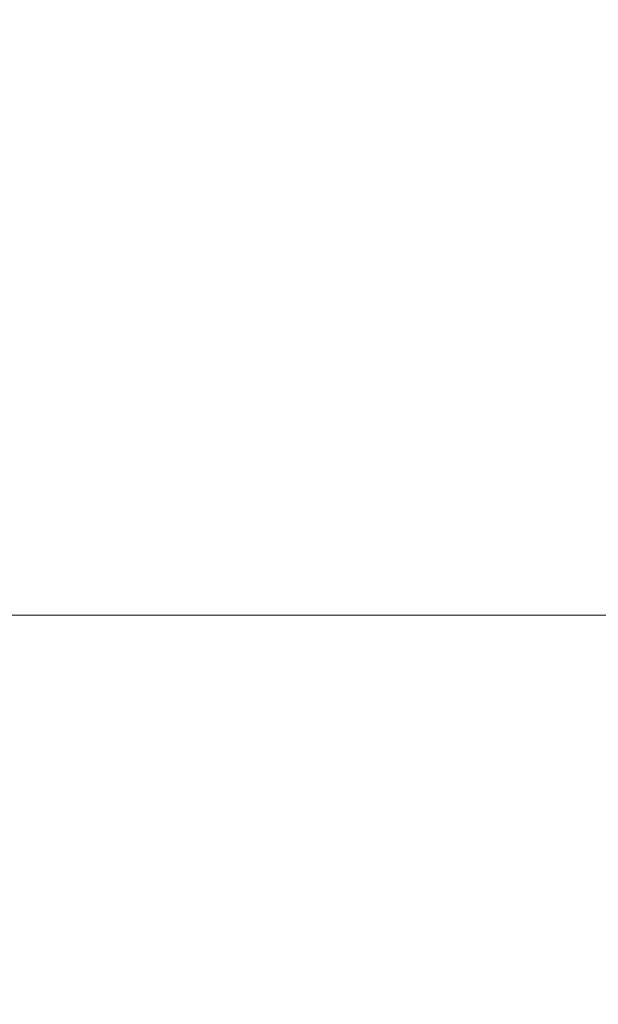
# Model space of a CAD drawing. Header units: centimetres. Extents: x -26.3 to 27.5, y 4.2 to 67.9.
# Tile 169 of 256: x -8.2531 to -8.2315, y 5.8857 to 5.9225. Entities that reach past the tile are written whole.
import ezdxf

# ---------------------------------------------------------------- set-up
doc = ezdxf.new("R2010")
doc.units = ezdxf.units.CM
doc.header["$LTSCALE"] = 2.54
doc.layers.add('Lucido design-1', color=7, linetype='Continuous')

# ---------------------------------------------------------------- blocks, each defined once
blk = doc.blocks.new('Gruppo-2-1')
at = {"color": 7, "linetype": 'Continuous', "lineweight": 9}
for points, invisible_edges in [([(-8.250046, 5.925764, -1147.903693), (-8.248966, 5.924148, -1147.903693), (-8.252048, 5.922184, -1147.90542), (-8.253039, 5.923668, -1147.90542)], 15), ([(-8.241812, 5.926034, -1147.899796), (-8.240728, 5.924059, -1147.899796), (-8.243842, 5.922438, -1147.901817), (-8.244852, 5.924279, -1147.901817)], 15), ([(-8.24555, 5.925449, -1111.801817), (-8.244516, 5.923687, -1111.801817), (-8.247646, 5.921938, -1111.803693), (-8.248603, 5.923569, -1111.803693)], 15), ([(-8.241451, 5.925399, -1111.799796), (-8.240423, 5.923463, -1111.799796), (-8.243557, 5.921882, -1111.801817), (-8.244516, 5.923687, -1111.801817)], 15), ([(-8.237686, 5.925642, -1147.897632), (-8.236624, 5.923487, -1147.897632), (-8.239732, 5.922038, -1147.899796), (-8.240728, 5.924059, -1147.899796)], 15), ([(-8.230304, 5.925631, -1111.792851), (-8.229276, 5.923222, -1111.792851), (-8.232334, 5.921993, -1111.795328), (-8.233307, 5.924273, -1111.795328)], 15), ([(-25.986537, 5.925376, -1111.017382), (-25.986537, 5.921853, -1111.016546), (27.113463, 5.921853, -1111.016546), (27.113463, 5.925376, -1111.017382)], 10), ([(-25.986537, 5.925376, -1147.117382), (-25.986537, 5.921853, -1147.116546), (27.113463, 5.921853, -1147.116546), (27.113463, 5.925376, -1147.117382)], 10), ([(-8.254094, 5.925107, -1147.90542), (-8.253039, 5.923668, -1147.90542), (-8.256084, 5.921536, -1147.906997), (-8.257043, 5.922844, -1147.906997)], 15), ([(-8.249629, 5.925158, -1111.803693), (-8.248603, 5.923569, -1111.803693), (-8.251715, 5.921653, -1111.80542), (-8.252656, 5.923112, -1111.80542)], 15), ([(-8.237361, 5.925006, -1111.797632), (-8.236353, 5.922897, -1111.797632), (-8.239477, 5.921484, -1111.799796), (-8.240423, 5.923463, -1111.799796)], 15), ([(-8.233595, 5.924899, -1147.895328), (-8.232568, 5.922567, -1147.895328), (-8.235656, 5.921288, -1147.897632), (-8.236624, 5.923487, -1147.897632)], 15), ([(-8.253659, 5.924529, -1111.80542), (-8.252656, 5.923112, -1111.80542), (-8.255736, 5.92103, -1111.806997), (-8.256647, 5.922318, -1111.806997)], 15), ([(-8.248966, 5.924148, -1147.903693), (-8.247957, 5.922486, -1147.903693), (-8.251122, 5.920659, -1147.90542), (-8.252048, 5.922184, -1147.90542)], 15), ([(-8.244852, 5.924279, -1147.901817), (-8.243842, 5.922438, -1147.901817), (-8.247023, 5.920782, -1147.903693), (-8.247957, 5.922486, -1147.903693)], 15), ([(-8.240728, 5.924059, -1147.899796), (-8.239732, 5.922038, -1147.899796), (-8.242913, 5.920554, -1147.901817), (-8.243842, 5.922438, -1147.901817)], 15), ([(-8.233307, 5.924273, -1111.795328), (-8.232334, 5.921993, -1111.795328), (-8.235435, 5.920747, -1111.797632), (-8.236353, 5.922897, -1111.797632)], 15), ([(-8.253039, 5.923668, -1147.90542), (-8.252048, 5.922184, -1147.90542), (-8.255183, 5.920187, -1147.906997), (-8.256084, 5.921536, -1147.906997)], 15), ([(-8.248603, 5.923569, -1111.803693), (-8.247646, 5.921938, -1111.803693), (-8.250837, 5.920156, -1111.80542), (-8.251715, 5.921653, -1111.80542)], 15), ([(-8.244516, 5.923687, -1111.801817), (-8.243557, 5.921882, -1111.801817), (-8.246759, 5.920268, -1111.803693), (-8.247646, 5.921938, -1111.803693)], 15), ([(-8.229523, 5.923828, -1147.892851), (-8.228547, 5.921319, -1147.892851), (-8.231645, 5.920191, -1147.895328), (-8.232568, 5.922567, -1147.895328)], 15), ([(-8.240423, 5.923463, -1111.799796), (-8.239477, 5.921484, -1111.799796), (-8.242676, 5.920038, -1111.801817), (-8.243557, 5.921882, -1111.801817)], 15), ([(-8.236624, 5.923487, -1147.897632), (-8.235656, 5.921288, -1147.897632), (-8.238824, 5.919976, -1147.899796), (-8.239732, 5.922038, -1147.899796)], 15), ([(-8.229276, 5.923222, -1111.792851), (-8.228351, 5.920771, -1111.792851), (-8.231459, 5.919673, -1111.795328), (-8.232334, 5.921993, -1111.795328)], 15), ([(-8.252656, 5.923112, -1111.80542), (-8.251715, 5.921653, -1111.80542), (-8.25488, 5.919704, -1111.806997), (-8.255736, 5.92103, -1111.806997)], 15), ([(-8.236353, 5.922897, -1111.797632), (-8.235435, 5.920747, -1111.797632), (-8.238617, 5.919468, -1111.799796), (-8.239477, 5.921484, -1111.799796)], 15), ([(-8.247957, 5.922486, -1147.903693), (-8.247023, 5.920782, -1147.903693), (-8.250264, 5.919095, -1147.90542), (-8.251122, 5.920659, -1147.90542)], 15), ([(-8.232568, 5.922567, -1147.895328), (-8.231645, 5.920191, -1147.895328), (-8.234785, 5.919048, -1147.897632), (-8.235656, 5.921288, -1147.897632)], 15), ([(-8.252048, 5.922184, -1147.90542), (-8.251122, 5.920659, -1147.90542), (-8.254341, 5.9188, -1147.906997), (-8.255183, 5.920187, -1147.906997)], 15), ([(-8.243842, 5.922438, -1147.901817), (-8.242913, 5.920554, -1147.901817), (-8.246163, 5.919039, -1147.903693), (-8.247023, 5.920782, -1147.903693)], 15), ([(27.113463, 5.921201, -1111.016391), (27.113463, 5.921853, -1111.016546), (-25.986537, 5.921853, -1111.016546), (-25.986537, 5.921201, -1111.016391)], 10), ([(27.113463, 5.921201, -1147.116391), (27.113463, 5.921853, -1147.116546), (-25.986537, 5.921853, -1147.116546), (-25.986537, 5.921201, -1147.116391)], 10), ([(-8.247646, 5.921938, -1111.803693), (-8.246759, 5.920268, -1111.803693), (-8.250022, 5.918623, -1111.80542), (-8.250837, 5.920156, -1111.80542)], 15), ([(-8.243557, 5.921882, -1111.801817), (-8.242676, 5.920038, -1111.801817), (-8.245944, 5.918562, -1111.803693), (-8.246759, 5.920268, -1111.803693)], 15), ([(-8.239732, 5.922038, -1147.899796), (-8.238824, 5.919976, -1147.899796), (-8.242067, 5.918632, -1147.901817), (-8.242913, 5.920554, -1147.901817)], 15), ([(-8.232334, 5.921993, -1111.795328), (-8.231459, 5.919673, -1111.795328), (-8.23461, 5.918559, -1111.797632), (-8.235435, 5.920747, -1111.797632)], 15), ([(-8.251715, 5.921653, -1111.80542), (-8.250837, 5.920156, -1111.80542), (-8.254082, 5.918343, -1111.806997), (-8.25488, 5.919704, -1111.806997)], 15), ([(-8.239477, 5.921484, -1111.799796), (-8.238617, 5.919468, -1111.799796), (-8.241874, 5.918159, -1111.801817), (-8.242676, 5.920038, -1111.801817)], 15), ([(-25.986537, 5.921201, -1111.016391), (-25.986537, 5.917575, -1111.015694), (27.113463, 5.917575, -1111.015694), (27.113463, 5.921201, -1111.016391)], 10), ([(-25.986537, 5.921201, -1147.116391), (-25.986537, 5.917575, -1147.115694), (27.113463, 5.917575, -1147.115694), (27.113463, 5.921201, -1147.116391)], 10), ([(-8.235656, 5.921288, -1147.897632), (-8.234785, 5.919048, -1147.897632), (-8.238007, 5.917875, -1147.899796), (-8.238824, 5.919976, -1147.899796)], 15), ([(-8.228547, 5.921319, -1147.892851), (-8.227682, 5.918769, -1147.892851), (-8.230826, 5.917778, -1147.895328), (-8.231645, 5.920191, -1147.895328)], 15), ([(-8.251122, 5.920659, -1147.90542), (-8.250264, 5.919095, -1147.90542), (-8.253561, 5.917378, -1147.906997), (-8.254341, 5.9188, -1147.906997)], 15), ([(-8.247023, 5.920782, -1147.903693), (-8.246163, 5.919039, -1147.903693), (-8.249475, 5.917494, -1147.90542), (-8.250264, 5.919095, -1147.90542)], 15), ([(-8.235435, 5.920747, -1111.797632), (-8.23461, 5.918559, -1111.797632), (-8.237843, 5.917417, -1111.799796), (-8.238617, 5.919468, -1111.799796)], 15), ([(-8.246759, 5.920268, -1111.803693), (-8.245944, 5.918562, -1111.803693), (-8.249274, 5.917056, -1111.80542), (-8.250022, 5.918623, -1111.80542)], 15), ([(-8.242913, 5.920554, -1147.901817), (-8.242067, 5.918632, -1147.901817), (-8.24538, 5.91726, -1147.903693), (-8.246163, 5.919039, -1147.903693)], 15), ([(-8.250837, 5.920156, -1111.80542), (-8.250022, 5.918623, -1111.80542), (-8.253341, 5.916949, -1111.806997), (-8.254082, 5.918343, -1111.806997)], 15), ([(-8.242676, 5.920038, -1111.801817), (-8.241874, 5.918159, -1111.801817), (-8.245201, 5.916822, -1111.803693), (-8.245944, 5.918562, -1111.803693)], 15), ([(-8.238824, 5.919976, -1147.899796), (-8.238007, 5.917875, -1147.899796), (-8.241306, 5.916675, -1147.901817), (-8.242067, 5.918632, -1147.901817)], 15), ([(-8.231645, 5.920191, -1147.895328), (-8.230826, 5.917778, -1147.895328), (-8.234013, 5.916773, -1147.897632), (-8.234785, 5.919048, -1147.897632)], 15), ([(-8.231459, 5.919673, -1111.795328), (-8.230682, 5.917317, -1111.795328), (-8.233878, 5.916339, -1111.797632), (-8.23461, 5.918559, -1111.797632)], 15), ([(-8.238617, 5.919468, -1111.799796), (-8.237843, 5.917417, -1111.799796), (-8.241153, 5.916247, -1111.801817), (-8.241874, 5.918159, -1111.801817)], 15), ([(-8.250264, 5.919095, -1147.90542), (-8.249475, 5.917494, -1147.90542), (-8.252844, 5.915924, -1147.906997), (-8.253561, 5.917378, -1147.906997)], 15), ([(-8.246163, 5.919039, -1147.903693), (-8.24538, 5.91726, -1147.903693), (-8.248756, 5.915861, -1147.90542), (-8.249475, 5.917494, -1147.90542)], 15), ([(-8.234785, 5.919048, -1147.897632), (-8.234013, 5.916773, -1147.897632), (-8.237283, 5.915742, -1147.899796), (-8.238007, 5.917875, -1147.899796)], 15), ([(-8.250022, 5.918623, -1111.80542), (-8.249274, 5.917056, -1111.80542), (-8.252661, 5.915525, -1111.806997), (-8.253341, 5.916949, -1111.806997)], 15), ([(-8.245944, 5.918562, -1111.803693), (-8.245201, 5.916822, -1111.803693), (-8.248592, 5.91546, -1111.80542), (-8.249274, 5.917056, -1111.80542)], 15), ([(-8.242067, 5.918632, -1147.901817), (-8.241306, 5.916675, -1147.901817), (-8.244676, 5.915448, -1147.903693), (-8.24538, 5.91726, -1147.903693)], 15), ([(-8.23461, 5.918559, -1111.797632), (-8.233878, 5.916339, -1111.797632), (-8.237157, 5.915335, -1111.799796), (-8.237843, 5.917417, -1111.799796)], 15), ([(-8.241874, 5.918159, -1111.801817), (-8.241153, 5.916247, -1111.801817), (-8.244534, 5.915053, -1111.803693), (-8.245201, 5.916822, -1111.803693)], 15), ([(-8.238007, 5.917875, -1147.899796), (-8.237283, 5.915742, -1147.899796), (-8.240631, 5.914686, -1147.901817), (-8.241306, 5.916675, -1147.901817)], 15), ([(-8.230826, 5.917778, -1147.895328), (-8.230112, 5.915331, -1147.895328), (-8.23334, 5.914466, -1147.897632), (-8.234013, 5.916773, -1147.897632)], 15), ([(27.113463, 5.91698, -1111.01558), (27.113463, 5.917575, -1111.015694), (-25.986537, 5.917575, -1111.015694), (-25.986537, 5.91698, -1111.01558)], 10), ([(27.113463, 5.91698, -1147.11558), (27.113463, 5.917575, -1147.115694), (-25.986537, 5.917575, -1147.115694), (-25.986537, 5.91698, -1147.11558)], 10), ([(-8.253561, 5.917378, -1147.906997), (-8.252844, 5.915924, -1147.906997), (-8.256264, 5.914329, -1147.90842), (-8.256908, 5.915636, -1147.90842)], 15), ([(-8.249475, 5.917494, -1147.90542), (-8.248756, 5.915861, -1147.90542), (-8.252191, 5.914439, -1147.906997), (-8.252844, 5.915924, -1147.906997)], 15), ([(-8.237843, 5.917417, -1111.799796), (-8.237157, 5.915335, -1111.799796), (-8.240513, 5.914307, -1111.801817), (-8.241153, 5.916247, -1111.801817)], 15), ([(-8.230682, 5.917317, -1111.795328), (-8.230007, 5.914931, -1111.795328), (-8.233241, 5.914089, -1111.797632), (-8.233878, 5.916339, -1111.797632)], 15), ([(-25.986537, 5.91698, -1111.01558), (-25.986537, 5.913263, -1111.01503), (27.113463, 5.913263, -1111.01503), (27.113463, 5.91698, -1111.01558)], 10), ([(-25.986537, 5.91698, -1147.11558), (-25.986537, 5.913263, -1147.11503), (27.113463, 5.913263, -1147.11503), (27.113463, 5.91698, -1147.11558)], 10), ([(-8.253341, 5.916949, -1111.806997), (-8.252661, 5.915525, -1111.806997), (-8.256099, 5.913971, -1111.80842), (-8.256711, 5.91525, -1111.80842)], 15), ([(-8.249274, 5.917056, -1111.80542), (-8.248592, 5.91546, -1111.80542), (-8.252042, 5.914074, -1111.806997), (-8.252661, 5.915525, -1111.806997)], 15), ([(-8.24538, 5.91726, -1147.903693), (-8.244676, 5.915448, -1147.903693), (-8.24811, 5.914199, -1147.90542), (-8.248756, 5.915861, -1147.90542)], 15), ([(-8.245201, 5.916822, -1111.803693), (-8.244534, 5.915053, -1111.803693), (-8.24798, 5.913835, -1111.80542), (-8.248592, 5.91546, -1111.80542)], 15), ([(-8.241306, 5.916675, -1147.901817), (-8.240631, 5.914686, -1147.901817), (-8.244051, 5.913608, -1147.903693), (-8.244676, 5.915448, -1147.903693)], 15), ([(-8.234013, 5.916773, -1147.897632), (-8.23334, 5.914466, -1147.897632), (-8.236653, 5.913579, -1147.899796), (-8.237283, 5.915742, -1147.899796)], 15), ([(-8.241153, 5.916247, -1111.801817), (-8.240513, 5.914307, -1111.801817), (-8.243942, 5.913257, -1111.803693), (-8.244534, 5.915053, -1111.803693)], 15), ([(-8.233878, 5.916339, -1111.797632), (-8.233241, 5.914089, -1111.797632), (-8.236559, 5.913225, -1111.799796), (-8.237157, 5.915335, -1111.799796)], 15), ([(-8.252844, 5.915924, -1147.906997), (-8.252191, 5.914439, -1147.906997), (-8.255677, 5.912995, -1147.90842), (-8.256264, 5.914329, -1147.90842)], 15), ([(-8.248756, 5.915861, -1147.90542), (-8.24811, 5.914199, -1147.90542), (-8.251603, 5.912927, -1147.906997), (-8.252191, 5.914439, -1147.906997)], 15), ([(-8.252661, 5.915525, -1111.806997), (-8.252042, 5.914074, -1111.806997), (-8.255543, 5.912667, -1111.80842), (-8.256099, 5.913971, -1111.80842)], 15), ([(-8.248592, 5.91546, -1111.80542), (-8.24798, 5.913835, -1111.80542), (-8.251484, 5.912597, -1111.806997), (-8.252042, 5.914074, -1111.806997)], 15), ([(-8.244676, 5.915448, -1147.903693), (-8.244051, 5.913608, -1147.903693), (-8.247536, 5.912509, -1147.90542), (-8.24811, 5.914199, -1147.90542)], 15), ([(-8.237283, 5.915742, -1147.899796), (-8.236653, 5.913579, -1147.899796), (-8.240044, 5.91267, -1147.901817), (-8.240631, 5.914686, -1147.901817)], 15), ([(-8.237157, 5.915335, -1111.799796), (-8.236559, 5.913225, -1111.799796), (-8.239957, 5.912341, -1111.801817), (-8.240513, 5.914307, -1111.801817)], 15), ([(-8.230112, 5.915331, -1147.895328), (-8.229507, 5.912855, -1147.895328), (-8.232769, 5.912132, -1147.897632), (-8.23334, 5.914466, -1147.897632)], 15), ([(-8.244534, 5.915053, -1111.803693), (-8.243942, 5.913257, -1111.803693), (-8.247436, 5.912187, -1111.80542), (-8.24798, 5.913835, -1111.80542)], 15), ([(-8.230007, 5.914931, -1111.795328), (-8.229433, 5.912519, -1111.795328), (-8.2327, 5.911815, -1111.797632), (-8.233241, 5.914089, -1111.797632)], 15), ([(-8.252191, 5.914439, -1147.906997), (-8.251603, 5.912927, -1147.906997), (-8.255149, 5.911637, -1147.90842), (-8.255677, 5.912995, -1147.90842)], 15), ([(-8.240631, 5.914686, -1147.901817), (-8.240044, 5.91267, -1147.901817), (-8.243507, 5.911742, -1147.903693), (-8.244051, 5.913608, -1147.903693)], 15), ([(-8.23334, 5.914466, -1147.897632), (-8.232769, 5.912132, -1147.897632), (-8.236117, 5.91139, -1147.899796), (-8.236653, 5.913579, -1147.899796)], 15), ([(-8.252042, 5.914074, -1111.806997), (-8.251484, 5.912597, -1111.806997), (-8.255042, 5.91134, -1111.80842), (-8.255543, 5.912667, -1111.80842)], 15), ([(-8.24811, 5.914199, -1147.90542), (-8.247536, 5.912509, -1147.90542), (-8.251081, 5.911391, -1147.906997), (-8.251603, 5.912927, -1147.906997)], 15), ([(-8.240513, 5.914307, -1111.801817), (-8.239957, 5.912341, -1111.801817), (-8.243426, 5.911437, -1111.803693), (-8.243942, 5.913257, -1111.803693)], 15), ([(-8.233241, 5.914089, -1111.797632), (-8.2327, 5.911815, -1111.797632), (-8.236052, 5.911092, -1111.799796), (-8.236559, 5.913225, -1111.799796)], 15), ([(-8.24798, 5.913835, -1111.80542), (-8.247436, 5.912187, -1111.80542), (-8.25099, 5.911098, -1111.806997), (-8.251484, 5.912597, -1111.806997)], 15), ([(-8.244051, 5.913608, -1147.903693), (-8.243507, 5.911742, -1147.903693), (-8.247037, 5.910796, -1147.90542), (-8.247536, 5.912509, -1147.90542)], 15), ([(27.113463, 5.912721, -1111.014949), (27.113463, 5.913263, -1111.01503), (-25.986537, 5.913263, -1111.01503), (-25.986537, 5.912721, -1111.014949)], 10), ([(27.113463, 5.912721, -1147.114949), (27.113463, 5.913263, -1147.11503), (-25.986537, 5.913263, -1147.11503), (-25.986537, 5.912721, -1147.114949)], 10), ([(-8.243942, 5.913257, -1111.803693), (-8.243426, 5.911437, -1111.803693), (-8.246963, 5.910516, -1111.80542), (-8.247436, 5.912187, -1111.80542)], 15), ([(-8.236653, 5.913579, -1147.899796), (-8.236117, 5.91139, -1147.899796), (-8.239544, 5.91063, -1147.901817), (-8.240044, 5.91267, -1147.901817)], 15), ([(-8.251603, 5.912927, -1147.906997), (-8.251081, 5.911391, -1147.906997), (-8.25468, 5.910257, -1147.90842), (-8.255149, 5.911637, -1147.90842)], 15), ([(-8.236559, 5.913225, -1111.799796), (-8.236052, 5.911092, -1111.799796), (-8.239484, 5.910353, -1111.801817), (-8.239957, 5.912341, -1111.801817)], 15), ([(-25.986537, 5.912721, -1111.014949), (-25.986537, 5.908927, -1111.014554), (27.113463, 5.908927, -1111.014554), (27.113463, 5.912721, -1111.014949)], 10), ([(-25.986537, 5.912721, -1147.114949), (-25.986537, 5.908927, -1147.114554), (27.113463, 5.908927, -1147.114554), (27.113463, 5.912721, -1147.114949)], 10), ([(-8.251484, 5.912597, -1111.806997), (-8.25099, 5.911098, -1111.806997), (-8.254598, 5.909993, -1111.80842), (-8.255042, 5.91134, -1111.80842)], 15), ([(-8.247536, 5.912509, -1147.90542), (-8.247037, 5.910796, -1147.90542), (-8.250627, 5.909834, -1147.906997), (-8.251081, 5.911391, -1147.906997)], 15), ([(-8.240044, 5.91267, -1147.901817), (-8.239544, 5.91063, -1147.901817), (-8.243045, 5.909854, -1147.903693), (-8.243507, 5.911742, -1147.903693)], 15), ([(-8.229507, 5.912855, -1147.895328), (-8.229009, 5.910356, -1147.895328), (-8.2323, 5.909775, -1147.897632), (-8.232769, 5.912132, -1147.897632)], 15), ([(-8.229433, 5.912519, -1111.795328), (-8.228962, 5.910084, -1111.795328), (-8.232256, 5.90952, -1111.797632), (-8.2327, 5.911815, -1111.797632)], 15), ([(-8.247436, 5.912187, -1111.80542), (-8.246963, 5.910516, -1111.80542), (-8.25056, 5.90958, -1111.806997), (-8.25099, 5.911098, -1111.806997)], 15), ([(-8.239957, 5.912341, -1111.801817), (-8.239484, 5.910353, -1111.801817), (-8.242989, 5.909597, -1111.803693), (-8.243426, 5.911437, -1111.803693)], 15), ([(-8.232769, 5.912132, -1147.897632), (-8.2323, 5.909775, -1147.897632), (-8.235677, 5.90918, -1147.899796), (-8.236117, 5.91139, -1147.899796)], 15), ([(-8.2327, 5.911815, -1111.797632), (-8.232256, 5.90952, -1111.797632), (-8.235636, 5.90894, -1111.799796), (-8.236052, 5.911092, -1111.799796)], 15), ([(-8.243507, 5.911742, -1147.903693), (-8.243045, 5.909854, -1147.903693), (-8.246613, 5.909063, -1147.90542), (-8.247037, 5.910796, -1147.90542)], 15), ([(-8.243426, 5.911437, -1111.803693), (-8.242989, 5.909597, -1111.803693), (-8.246561, 5.908827, -1111.80542), (-8.246963, 5.910516, -1111.80542)], 15), ([(-8.251081, 5.911391, -1147.906997), (-8.250627, 5.909834, -1147.906997), (-8.254272, 5.908857, -1147.90842), (-8.25468, 5.910257, -1147.90842)], 15), ([(-8.25099, 5.911098, -1111.806997), (-8.25056, 5.90958, -1111.806997), (-8.254212, 5.908629, -1111.80842), (-8.254598, 5.909993, -1111.80842)], 15), ([(-8.236117, 5.91139, -1147.899796), (-8.235677, 5.90918, -1147.899796), (-8.239135, 5.90857, -1147.901817), (-8.239544, 5.91063, -1147.901817)], 15), ([(-8.236052, 5.911092, -1111.799796), (-8.235636, 5.90894, -1111.799796), (-8.239096, 5.908347, -1111.801817), (-8.239484, 5.910353, -1111.801817)], 15), ([(-8.247037, 5.910796, -1147.90542), (-8.246613, 5.909063, -1147.90542), (-8.250242, 5.908259, -1147.906997), (-8.250627, 5.909834, -1147.906997)], 15), ([(-8.246963, 5.910516, -1111.80542), (-8.246561, 5.908827, -1111.80542), (-8.250195, 5.908044, -1111.806997), (-8.25056, 5.90958, -1111.806997)], 15), ([(-8.239544, 5.91063, -1147.901817), (-8.239135, 5.90857, -1147.901817), (-8.242666, 5.907948, -1147.903693), (-8.243045, 5.909854, -1147.903693)], 15), ([(-8.239484, 5.910353, -1111.801817), (-8.239096, 5.908347, -1111.801817), (-8.24263, 5.907741, -1111.803693), (-8.242989, 5.909597, -1111.803693)], 15), ([(-8.229009, 5.910356, -1147.895328), (-8.228622, 5.907837, -1147.895328), (-8.231935, 5.907401, -1147.897632), (-8.2323, 5.909775, -1147.897632)], 15), ([(-8.228962, 5.910084, -1111.795328), (-8.228595, 5.907632, -1111.795328), (-8.23191, 5.907207, -1111.797632), (-8.232256, 5.90952, -1111.797632)], 15), ([(-8.250627, 5.909834, -1147.906997), (-8.250242, 5.908259, -1147.906997), (-8.253926, 5.907442, -1147.90842), (-8.254272, 5.908857, -1147.90842)], 15), ([(-8.25056, 5.90958, -1111.806997), (-8.250195, 5.908044, -1111.806997), (-8.253884, 5.907249, -1111.80842), (-8.254212, 5.908629, -1111.80842)], 15), ([(-8.243045, 5.909854, -1147.903693), (-8.242666, 5.907948, -1147.903693), (-8.246265, 5.907313, -1147.90542), (-8.246613, 5.909063, -1147.90542)], 15), ([(-8.242989, 5.909597, -1111.803693), (-8.24263, 5.907741, -1111.803693), (-8.246232, 5.907123, -1111.80542), (-8.246561, 5.908827, -1111.80542)], 15), ([(-8.2323, 5.909775, -1147.897632), (-8.231935, 5.907401, -1147.897632), (-8.235335, 5.906953, -1147.899796), (-8.235677, 5.90918, -1147.899796)], 15), ([(-8.232256, 5.90952, -1111.797632), (-8.23191, 5.907207, -1111.797632), (-8.235311, 5.906772, -1111.799796), (-8.235636, 5.90894, -1111.799796)], 15), ([(27.113463, 5.908431, -1111.014502), (27.113463, 5.908927, -1111.014554), (-25.986537, 5.908927, -1111.014554), (-25.986537, 5.908431, -1111.014502)], 10), ([(27.113463, 5.908431, -1147.114502), (27.113463, 5.908927, -1147.114554), (-25.986537, 5.908927, -1147.114554), (-25.986537, 5.908431, -1147.114502)], 10), ([(-8.246613, 5.909063, -1147.90542), (-8.246265, 5.907313, -1147.90542), (-8.249926, 5.906668, -1147.906997), (-8.250242, 5.908259, -1147.906997)], 15), ([(-8.246561, 5.908827, -1111.80542), (-8.246232, 5.907123, -1111.80542), (-8.249895, 5.906495, -1111.806997), (-8.250195, 5.908044, -1111.806997)], 15), ([(-8.235677, 5.90918, -1147.899796), (-8.235335, 5.906953, -1147.899796), (-8.238815, 5.906495, -1147.901817), (-8.239135, 5.90857, -1147.901817)], 15), ([(-8.235636, 5.90894, -1111.799796), (-8.235311, 5.906772, -1111.799796), (-8.238793, 5.906326, -1111.801817), (-8.239096, 5.908347, -1111.801817)], 15), ([(-8.239135, 5.90857, -1147.901817), (-8.238815, 5.906495, -1147.901817), (-8.24237, 5.906027, -1147.903693), (-8.242666, 5.907948, -1147.903693)], 15), ([(-25.986537, 5.908431, -1111.014502), (-25.986537, 5.904573, -1111.014268), (27.113463, 5.904573, -1111.014268), (27.113463, 5.908431, -1111.014502)], 10), ([(-25.986537, 5.908431, -1147.114502), (-25.986537, 5.904573, -1147.114268), (27.113463, 5.904573, -1147.114268), (27.113463, 5.908431, -1147.114502)], 10), ([(-8.250242, 5.908259, -1147.906997), (-8.249926, 5.906668, -1147.906997), (-8.253642, 5.906012, -1147.90842), (-8.253926, 5.907442, -1147.90842)], 15), ([(-8.239096, 5.908347, -1111.801817), (-8.238793, 5.906326, -1111.801817), (-8.24235, 5.90587, -1111.803693), (-8.24263, 5.907741, -1111.803693)], 15), ([(-8.250195, 5.908044, -1111.806997), (-8.249895, 5.906495, -1111.806997), (-8.253615, 5.905857, -1111.80842), (-8.253884, 5.907249, -1111.80842)], 15), ([(-8.242666, 5.907948, -1147.903693), (-8.24237, 5.906027, -1147.903693), (-8.245993, 5.90555, -1147.90542), (-8.246265, 5.907313, -1147.90542)], 15), ([(-8.24263, 5.907741, -1111.803693), (-8.24235, 5.90587, -1111.803693), (-8.245975, 5.905406, -1111.80542), (-8.246232, 5.907123, -1111.80542)], 15), ([(-8.228622, 5.907837, -1147.895328), (-8.228344, 5.905303, -1147.895328), (-8.231673, 5.905012, -1147.897632), (-8.231935, 5.907401, -1147.897632)], 15), ([(-8.231935, 5.907401, -1147.897632), (-8.231673, 5.905012, -1147.897632), (-8.235089, 5.904713, -1147.899796), (-8.235335, 5.906953, -1147.899796)], 15), ([(-8.228595, 5.907632, -1111.795328), (-8.228332, 5.905166, -1111.795328), (-8.231662, 5.904883, -1111.797632), (-8.23191, 5.907207, -1111.797632)], 15), ([(-8.246265, 5.907313, -1147.90542), (-8.245993, 5.90555, -1147.90542), (-8.249679, 5.905065, -1147.906997), (-8.249926, 5.906668, -1147.906997)], 15), ([(-8.246232, 5.907123, -1111.80542), (-8.245975, 5.905406, -1111.80542), (-8.249662, 5.904934, -1111.806997), (-8.249895, 5.906495, -1111.806997)], 15), ([(-8.23191, 5.907207, -1111.797632), (-8.231662, 5.904883, -1111.797632), (-8.235079, 5.904592, -1111.799796), (-8.235311, 5.906772, -1111.799796)], 15), ([(-8.249926, 5.906668, -1147.906997), (-8.249679, 5.905065, -1147.906997), (-8.25342, 5.904572, -1147.90842), (-8.253642, 5.906012, -1147.90842)], 15), ([(-8.235335, 5.906953, -1147.899796), (-8.235089, 5.904713, -1147.899796), (-8.238587, 5.904407, -1147.901817), (-8.238815, 5.906495, -1147.901817)], 15), ([(-8.235311, 5.906772, -1111.799796), (-8.235079, 5.904592, -1111.799796), (-8.238577, 5.904294, -1111.801817), (-8.238793, 5.906326, -1111.801817)], 15), ([(-8.249895, 5.906495, -1111.806997), (-8.249662, 5.904934, -1111.806997), (-8.253405, 5.904455, -1111.80842), (-8.253615, 5.905857, -1111.80842)], 15), ([(-8.238815, 5.906495, -1147.901817), (-8.238587, 5.904407, -1147.901817), (-8.242159, 5.904095, -1147.903693), (-8.24237, 5.906027, -1147.903693)], 15), ([(-8.238793, 5.906326, -1111.801817), (-8.238577, 5.904294, -1111.801817), (-8.24215, 5.90399, -1111.803693), (-8.24235, 5.90587, -1111.803693)], 15), ([(-8.24237, 5.906027, -1147.903693), (-8.242159, 5.904095, -1147.903693), (-8.245799, 5.903776, -1147.90542), (-8.245993, 5.90555, -1147.90542)], 15), ([(-8.245993, 5.90555, -1147.90542), (-8.245799, 5.903776, -1147.90542), (-8.249502, 5.903452, -1147.906997), (-8.249679, 5.905065, -1147.906997)], 15), ([(-8.24235, 5.90587, -1111.803693), (-8.24215, 5.90399, -1111.803693), (-8.245791, 5.90368, -1111.80542), (-8.245975, 5.905406, -1111.80542)], 15), ([(-8.245975, 5.905406, -1111.80542), (-8.245791, 5.90368, -1111.80542), (-8.249495, 5.903365, -1111.806997), (-8.249662, 5.904934, -1111.806997)], 15), ([(-8.228344, 5.905303, -1147.895328), (-8.228177, 5.90276, -1147.895328), (-8.231516, 5.902614, -1147.897632), (-8.231673, 5.905012, -1147.897632)], 15), ([(-8.228332, 5.905166, -1111.795328), (-8.228174, 5.902691, -1111.795328), (-8.231513, 5.902549, -1111.797632), (-8.231662, 5.904883, -1111.797632)], 15), ([(-8.249679, 5.905065, -1147.906997), (-8.249502, 5.903452, -1147.906997), (-8.253261, 5.903123, -1147.90842), (-8.25342, 5.904572, -1147.90842)], 15), ([(-8.249662, 5.904934, -1111.806997), (-8.249495, 5.903365, -1111.806997), (-8.253254, 5.903045, -1111.80842), (-8.253405, 5.904455, -1111.80842)], 15), ([(-8.231673, 5.905012, -1147.897632), (-8.231516, 5.902614, -1147.897632), (-8.234942, 5.902465, -1147.899796), (-8.235089, 5.904713, -1147.899796)], 15), ([(-8.231662, 5.904883, -1111.797632), (-8.231513, 5.902549, -1111.797632), (-8.234939, 5.902404, -1111.799796), (-8.235079, 5.904592, -1111.799796)], 15), ([(27.113463, 5.904128, -1111.014241), (27.113463, 5.904573, -1111.014268), (-25.986537, 5.904573, -1111.014268), (-25.986537, 5.904128, -1111.014241)], 10), ([(27.113463, 5.904128, -1147.114241), (27.113463, 5.904573, -1147.114268), (-25.986537, 5.904573, -1147.114268), (-25.986537, 5.904128, -1147.114241)], 10), ([(-8.238587, 5.904407, -1147.901817), (-8.238449, 5.902312, -1147.901817), (-8.242031, 5.902155, -1147.903693), (-8.242159, 5.904095, -1147.903693)], 15), ([(-8.235089, 5.904713, -1147.899796), (-8.234942, 5.902465, -1147.899796), (-8.238449, 5.902312, -1147.901817), (-8.238587, 5.904407, -1147.901817)], 15), ([(-8.235079, 5.904592, -1111.799796), (-8.234939, 5.902404, -1111.799796), (-8.238447, 5.902255, -1111.801817), (-8.238577, 5.904294, -1111.801817)], 15), ([(-25.986537, 5.904128, -1111.014241), (-25.986537, 5.900212, -1111.014164), (27.113463, 5.900212, -1111.014164), (27.113463, 5.904128, -1111.014241)], 8), ([(-25.986537, 5.904128, -1147.114241), (-25.986537, 5.900212, -1147.114164), (27.113463, 5.900212, -1147.114164), (27.113463, 5.904128, -1147.114241)], 8), ([(-8.242159, 5.904095, -1147.903693), (-8.242031, 5.902155, -1147.903693), (-8.245682, 5.901996, -1147.90542), (-8.245799, 5.903776, -1147.90542)], 15), ([(-8.238577, 5.904294, -1111.801817), (-8.238447, 5.902255, -1111.801817), (-8.242029, 5.902103, -1111.803693), (-8.24215, 5.90399, -1111.803693)], 15), ([(-8.245799, 5.903776, -1147.90542), (-8.245682, 5.901996, -1147.90542), (-8.249396, 5.901834, -1147.906997), (-8.249502, 5.903452, -1147.906997)], 15), ([(-8.245791, 5.90368, -1111.80542), (-8.24568, 5.901948, -1111.80542), (-8.249394, 5.90179, -1111.806997), (-8.249495, 5.903365, -1111.806997)], 15), ([(-8.24215, 5.90399, -1111.803693), (-8.242029, 5.902103, -1111.803693), (-8.24568, 5.901948, -1111.80542), (-8.245791, 5.90368, -1111.80542)], 15), ([(-8.249502, 5.903452, -1147.906997), (-8.249396, 5.901834, -1147.906997), (-8.253166, 5.901669, -1147.90842), (-8.253261, 5.903123, -1147.90842)], 15), ([(-8.249495, 5.903365, -1111.806997), (-8.249394, 5.90179, -1111.806997), (-8.253164, 5.90163, -1111.80842), (-8.253254, 5.903045, -1111.80842)], 15), ([(-8.231516, 5.902614, -1147.897632), (-8.231464, 5.900212, -1147.897632), (-8.234893, 5.900212, -1147.899796), (-8.234942, 5.902465, -1147.899796)], 13), ([(-8.228177, 5.90276, -1147.895328), (-8.228122, 5.900212, -1147.895328), (-8.231464, 5.900212, -1147.897632), (-8.231516, 5.902614, -1147.897632)], 13), ([(-8.228174, 5.902691, -1111.795328), (-8.228122, 5.900212, -1111.795328), (-8.231464, 5.900212, -1111.797632), (-8.231513, 5.902549, -1111.797632)], 13), ([(-8.238449, 5.902312, -1147.901817), (-8.238403, 5.900212, -1147.901817), (-8.241989, 5.900212, -1147.903693), (-8.242031, 5.902155, -1147.903693)], 13), ([(-8.238447, 5.902255, -1111.801817), (-8.238403, 5.900212, -1111.801817), (-8.241989, 5.900212, -1111.803693), (-8.242029, 5.902103, -1111.803693)], 13), ([(-8.234942, 5.902465, -1147.899796), (-8.234893, 5.900212, -1147.899796), (-8.238403, 5.900212, -1147.901817), (-8.238449, 5.902312, -1147.901817)], 13), ([(-8.234939, 5.902404, -1111.799796), (-8.234893, 5.900212, -1111.799796), (-8.238403, 5.900212, -1111.801817), (-8.238447, 5.902255, -1111.801817)], 13), ([(-8.231513, 5.902549, -1111.797632), (-8.231464, 5.900212, -1111.797632), (-8.234893, 5.900212, -1111.799796), (-8.234939, 5.902404, -1111.799796)], 13), ([(-8.249396, 5.901834, -1147.906997), (-8.249361, 5.900212, -1147.906997), (-8.253134, 5.900212, -1147.90842), (-8.253166, 5.901669, -1147.90842)], 13), ([(-8.245682, 5.901996, -1147.90542), (-8.245644, 5.900212, -1147.90542), (-8.249361, 5.900212, -1147.906997), (-8.249396, 5.901834, -1147.906997)], 13), ([(-8.24568, 5.901948, -1111.80542), (-8.245644, 5.900212, -1111.80542), (-8.249361, 5.900212, -1111.806997), (-8.249394, 5.90179, -1111.806997)], 13), ([(-8.242031, 5.902155, -1147.903693), (-8.241989, 5.900212, -1147.903693), (-8.245644, 5.900212, -1147.90542), (-8.245682, 5.901996, -1147.90542)], 13), ([(-8.242029, 5.902103, -1111.803693), (-8.241989, 5.900212, -1111.803693), (-8.245644, 5.900212, -1111.80542), (-8.24568, 5.901948, -1111.80542)], 13), ([(-8.249394, 5.90179, -1111.806997), (-8.249361, 5.900212, -1111.806997), (-8.253134, 5.900212, -1111.80842), (-8.253164, 5.90163, -1111.80842)], 13), ([(-8.25001, 4.700212, -1111.807254), (-8.253139, 4.700212, -1111.808408), (-8.253134, 5.900212, -1111.80842)], 10), ([(-8.25001, 4.700212, -1147.907254), (-8.253139, 4.700212, -1147.908408), (-8.253134, 5.900212, -1147.90842)], 10), ([(-8.25001, 4.700212, -1111.807254), (-8.253134, 5.900212, -1111.80842), (-8.249361, 5.900212, -1111.806997)], 9), ([(-8.25001, 4.700212, -1147.907254), (-8.253134, 5.900212, -1147.90842), (-8.249361, 5.900212, -1147.906997)], 9), ([(-8.249361, 5.900212, -1111.806997), (-8.249365, 4.700212, -1111.806986), (-8.25001, 4.700212, -1111.807254)], 9), ([(-8.249361, 5.900212, -1147.906997), (-8.249365, 4.700212, -1147.906986), (-8.25001, 4.700212, -1147.907254)], 9), ([(-8.246214, 4.700212, -1111.805674), (-8.249365, 4.700212, -1111.806986), (-8.249361, 5.900212, -1111.806997)], 10), ([(-8.246214, 4.700212, -1147.905674), (-8.249365, 4.700212, -1147.906986), (-8.249361, 5.900212, -1147.906997)], 10), ([(-8.246214, 4.700212, -1111.805674), (-8.249361, 5.900212, -1111.806997), (-8.245644, 5.900212, -1111.80542)], 9), ([(-8.246214, 4.700212, -1147.905674), (-8.249361, 5.900212, -1147.906997), (-8.245644, 5.900212, -1147.90542)], 9), ([(-8.245644, 5.900212, -1111.80542), (-8.245648, 4.700212, -1111.80541), (-8.246214, 4.700212, -1111.805674)], 9), ([(-8.245644, 5.900212, -1147.90542), (-8.245648, 4.700212, -1147.90541), (-8.246214, 4.700212, -1147.905674)], 9), ([(-8.242488, 4.700212, -1111.80394), (-8.245648, 4.700212, -1111.80541), (-8.245644, 5.900212, -1111.80542)], 10), ([(-8.242488, 4.700212, -1147.90394), (-8.245648, 4.700212, -1147.90541), (-8.245644, 5.900212, -1147.90542)], 10), ([(-8.242488, 4.700212, -1111.80394), (-8.245644, 5.900212, -1111.80542), (-8.241989, 5.900212, -1111.803693)], 9), ([(-8.242488, 4.700212, -1147.90394), (-8.245644, 5.900212, -1147.90542), (-8.241989, 5.900212, -1147.903693)], 9), ([(-8.241989, 5.900212, -1111.803693), (-8.241994, 4.700212, -1111.803684), (-8.242488, 4.700212, -1111.80394)], 9), ([(-8.241989, 5.900212, -1147.903693), (-8.241994, 4.700212, -1147.903684), (-8.242488, 4.700212, -1147.90394)], 9), ([(-8.238841, 4.700212, -1111.802056), (-8.241994, 4.700212, -1111.803684), (-8.241989, 5.900212, -1111.803693)], 10), ([(-8.238841, 4.700212, -1147.902056), (-8.241994, 4.700212, -1147.903684), (-8.241989, 5.900212, -1147.903693)], 10), ([(-8.238841, 4.700212, -1111.802056), (-8.241989, 5.900212, -1111.803693), (-8.238403, 5.900212, -1111.801817)], 9), ([(-8.238841, 4.700212, -1147.902056), (-8.241989, 5.900212, -1147.903693), (-8.238403, 5.900212, -1147.901817)], 9), ([(-8.238403, 5.900212, -1111.801817), (-8.238408, 4.700212, -1111.80181), (-8.238841, 4.700212, -1111.802056)], 9), ([(-8.238403, 5.900212, -1147.901817), (-8.238408, 4.700212, -1147.90181), (-8.238841, 4.700212, -1147.902056)], 9), ([(-8.235276, 4.700212, -1111.800026), (-8.238408, 4.700212, -1111.80181), (-8.238403, 5.900212, -1111.801817)], 10), ([(-8.235276, 4.700212, -1147.900026), (-8.238408, 4.700212, -1147.90181), (-8.238403, 5.900212, -1147.901817)], 10), ([(-8.235276, 4.700212, -1111.800026), (-8.238403, 5.900212, -1111.801817), (-8.234893, 5.900212, -1111.799796)], 9), ([(-8.235276, 4.700212, -1147.900026), (-8.238403, 5.900212, -1147.901817), (-8.234893, 5.900212, -1147.899796)], 9), ([(-8.234893, 5.900212, -1111.799796), (-8.234897, 4.700212, -1111.799789), (-8.235276, 4.700212, -1111.800026)], 9), ([(-8.234893, 5.900212, -1147.899796), (-8.234897, 4.700212, -1147.899789), (-8.235276, 4.700212, -1147.900026)], 9), ([(-8.231801, 4.700212, -1111.797854), (-8.234897, 4.700212, -1111.799789), (-8.234893, 5.900212, -1111.799796)], 10), ([(-8.231801, 4.700212, -1147.897854), (-8.234897, 4.700212, -1147.899789), (-8.234893, 5.900212, -1147.899796)], 10), ([(-8.231801, 4.700212, -1111.797854), (-8.234893, 5.900212, -1111.799796), (-8.231464, 5.900212, -1111.797632)], 9), ([(-8.231801, 4.700212, -1147.897854), (-8.234893, 5.900212, -1147.899796), (-8.231464, 5.900212, -1147.897632)], 9), ([(-8.231464, 5.900212, -1111.797632), (-8.231468, 4.700212, -1111.797626), (-8.231801, 4.700212, -1111.797854)], 9), ([(-8.231464, 5.900212, -1147.897632), (-8.231468, 4.700212, -1147.897626), (-8.231801, 4.700212, -1147.897854)], 9), ([(-8.228421, 4.700212, -1111.795543), (-8.231468, 4.700212, -1111.797626), (-8.231464, 5.900212, -1111.797632)], 10), ([(-8.228421, 4.700212, -1147.895543), (-8.231468, 4.700212, -1147.897626), (-8.231464, 5.900212, -1147.897632)], 10), ([(-8.228421, 4.700212, -1111.795543), (-8.231464, 5.900212, -1111.797632), (-8.228122, 5.900212, -1111.795328)], 9), ([(-8.228421, 4.700212, -1147.895543), (-8.231464, 5.900212, -1147.897632), (-8.228122, 5.900212, -1147.895328)], 9)]:
    blk.add_3dface(points, dxfattribs=dict(at, invisible_edges=invisible_edges))
for points in [[(-25.986537, 5.900212, -1111.014164), (-25.986537, 4.300212, -1111.014164), (27.113463, 4.300212, -1111.014164), (27.113463, 5.900212, -1111.014164)], [(-25.986537, 5.900212, -1147.114164), (-25.986537, 4.300212, -1147.114164), (27.113463, 4.300212, -1147.114164), (27.113463, 5.900212, -1147.114164)]]:
    blk.add_3dface(points, dxfattribs=at)
blk = doc.blocks.new('Gruppo-3-1')
at = {"color": 7}
blk.add_blockref('Gruppo-2-1', (0, 0), dxfattribs=at)

msp = doc.modelspace()

# ---------------------------------------------------------------- block references
at = {"layer": 'Lucido design-1', "color": 7}
msp.add_blockref('Gruppo-3-1', (0, 0), dxfattribs=at)

doc.saveas('drawing.dxf')
